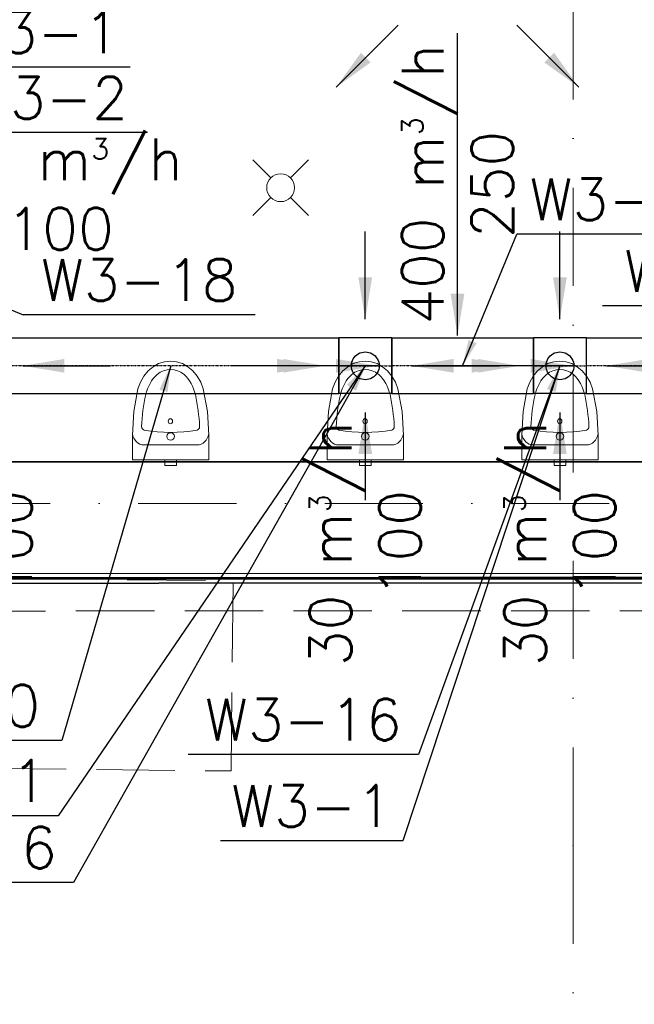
# Model space of a CAD drawing. Header units: millimetres. Extents: x -8078 to 234695, y -4319 to 602442.
# Tile 89 of 152: x 104950 to 107160, y 245282 to 248821. Entities that reach past the tile are written whole.
import ezdxf

# ---------------------------------------------------------------- set-up
doc = ezdxf.new("R2010")
doc.units = ezdxf.units.MM
doc.header["$MEASUREMENT"] = 0
for name, pattern in [('DASHDOT', [1, 0.5, -0.25, 0, -0.25]), ('Krawędzie ukryte', [3.912222, 2.822222, -1.09]), ('Kropki i Kreski', [6.702778, 3.527778, -1.763889, 0, -1.411111])]:
    doc.linetypes.add(name, pattern=pattern)
for name, color, linetype in [('#podkład', 252, 'Continuous'), ('- A - ocieplenie', 7, 'Continuous'), ('FLUID-N-150-ARRGR', 7, 'Continuous'), ('FLUID-W3', 7, 'Continuous'), ('FLUID-W3-150-ARRDU', 7, 'Continuous'), ('FLUID-W3-150-ARRGR', 7, 'Continuous'), ('FLUID-W3-150-NUM', 7, 'Continuous'), ('FLUID-W3-SYM', 7, 'Continuous'), ('Konstrukcja - Siatka mod', 7, 'Continuous'), ('Konstrukcja - Stropy', 7, 'Continuous'), ('Konstrukcja - Ściany zewnętrzne', 7, 'Continuous'), ('Wnętrze - Wyposażenie', 7, 'Continuous'), ('z JAN', 7, 'Continuous')]:
    doc.layers.add(name, color=color, linetype=linetype)
doc.styles.add('FDBES', font='simplex.shx')
doc.dimstyles.new('FDBES', dxfattribs={"dimscale": 50, "dimtxt": 4, "dimasz": 2.5, "dimexe": 0.8, "dimexo": 2, "dimgap": 1, "dimtad": 1, "dimdsep": 46, "dimtxsty": 'FDBES', "dimcen": 2.5, "dimclrd": 4, "dimclre": 5, "dimadec": 0, "dimazin": 0, "dimtfac": 1, "dimtmove": 0, "dimatfit": 3, "dimfxl": 1, "dimarcsym": 0})

# ---------------------------------------------------------------- blocks, each defined once
blk = doc.blocks.new('SDFGHB')
at = {"layer": '- A - ocieplenie', "color": 252, "linetype": 'Continuous', "lineweight": 35, "ltscale": 100, "flags": 128}
for points in [[(50017.6, 458497.4), (37597.6, 458490.5)], [(37617.6, 458470.5), (50017.6, 458477.4)]]:
    blk.add_lwpolyline(points, dxfattribs=at)
at = {"layer": '- A - ocieplenie', "color": 252, "linetype": 'Krawędzie ukryte', "lineweight": 20, "ltscale": 100, "flags": 128}
for points in [[(50017.6, 458497.4), (37717.6, 458490.5)], [(37717.6, 458370.5), (50017.6, 458377.4)]]:
    blk.add_lwpolyline(points, dxfattribs=at)
at = {"layer": 'Konstrukcja - Siatka mod', "color": 252, "linetype": 'Kropki i Kreski', "lineweight": 13, "ltscale": 100}
for p, q in [((46547.6, 457531.6), (46547.6, 474496.4)), ((20180, 458760.5), (49624.6, 458760.5)), ((46547.6, 457531.6), (46547.6, 456531.6))]:
    blk.add_line(p, q, dxfattribs=at)
blk.add_point((46547.6, 457531.6), dxfattribs=at)
blk.add_point((46547.6, 457531.6), dxfattribs=at)
at = {"layer": 'Konstrukcja - Stropy', "color": 252, "linetype": 'Continuous', "lineweight": 13, "ltscale": 100, "flags": 128}
blk.add_lwpolyline([(22777.6, 458509.7), (34592.6, 458509.7), (34592.6, 463961.5), (37297.6, 463961.5), (37297.6, 458509.7), (49718.3, 458509.7), (49718.3, 471788.6), (40377.6, 471788.6), (40377.6, 466428.5), (30297.6, 466428.5), (30297.6, 467849.4), (22777.6, 467849.4)], close=True, dxfattribs=at)
at = {"layer": 'Konstrukcja - Ściany zewnętrzne', "color": 252, "linetype": 'Continuous', "lineweight": 35, "ltscale": 100, "flags": 128}
for points in [[(47693.9, 458910.5), (43897.6, 458910.5)], [(37597.6, 458490.5), (47693.9, 458490.5)]]:
    blk.add_lwpolyline(points, dxfattribs=at)
at = {"layer": 'Wnętrze - Wyposażenie', "color": 252, "linetype": 'Continuous', "lineweight": 13, "ltscale": 100}
for p, q in [((45460.2, 459930.8), (45395.6, 459995.5)), ((45530.9, 459930.8), (45595.6, 459995.5)), ((45460.2, 459860.1), (45395.6, 459795.5)), ((45530.9, 459860.1), (45595.6, 459795.5)), ((45004.2, 458971.4), (45195.8, 458971.4)), ((45704.2, 458971.4), (45895.8, 458971.4)), ((46404.2, 458971.4), (46595.8, 458971.4))]:
    blk.add_line(p, q, dxfattribs=at)
at = {"layer": 'Wnętrze - Wyposażenie', "color": 252, "linetype": 'Continuous', "lineweight": 13, "ltscale": 100, "flags": 128}
for points in [[(45445.6, 459895.5, -1), (45545.6, 459895.5, -1)], [(45086.5, 459001.8, 1), (45113.5, 459001.8, 1)], [(45786.5, 459001.8, 1), (45813.5, 459001.8, 1)], [(46486.5, 459001.8, 1), (46513.5, 459001.8, 1)]]:
    blk.add_lwpolyline(points, format="xyb", close=True, dxfattribs=at)
for points in [[(44982.4, 459173.3), (44967.5, 459090.9), (44962.5, 459006.7), (44962.5, 458917.5), (45237.5, 458917.5), (45237.5, 459006.7), (45232.5, 459090.9), (45217.6, 459173.3), (45208.4, 459197.1), (45195.9, 459218.6), (45180.4, 459237.2), (45162.6, 459252.3), (45142.8, 459263.4), (45121.7, 459270.2), (45100, 459272.5), (45078.2, 459270.2), (45057.1, 459263.4), (45037.4, 459252.3), (45019.5, 459237.2), (45004.1, 459218.6), (44991.6, 459197.1)], [(45682.4, 459173.3), (45667.5, 459090.9), (45662.5, 459006.7), (45662.5, 458917.5), (45937.5, 458917.5), (45937.5, 459006.7), (45932.5, 459090.9), (45917.6, 459173.3), (45908.4, 459197.1), (45895.9, 459218.6), (45880.4, 459237.2), (45862.6, 459252.3), (45842.8, 459263.4), (45821.7, 459270.2), (45800, 459272.5), (45778.2, 459270.2), (45757.1, 459263.4), (45737.4, 459252.3), (45719.5, 459237.2), (45704.1, 459218.6), (45691.6, 459197.1)], [(46382.4, 459173.3), (46367.5, 459090.9), (46362.5, 459006.7), (46362.5, 458917.5), (46637.5, 458917.5), (46637.5, 459006.7), (46632.5, 459090.9), (46617.6, 459173.3), (46608.4, 459197.1), (46595.9, 459218.6), (46580.4, 459237.2), (46562.6, 459252.3), (46542.8, 459263.4), (46521.7, 459270.2), (46500, 459272.5), (46478.2, 459270.2), (46457.1, 459263.4), (46437.4, 459252.3), (46419.5, 459237.2), (46404.1, 459218.6), (46391.6, 459197.1)], [(45121, 458917.5), (45079, 458917.5), (45079, 458897.5), (45121, 458897.5)], [(45821, 458917.5), (45779, 458917.5), (45779, 458897.5), (45821, 458897.5)], [(46521, 458917.5), (46479, 458917.5), (46479, 458897.5), (46521, 458897.5)]]:
    blk.add_lwpolyline(points, close=True, dxfattribs=at)
at = {"layer": 'Wnętrze - Wyposażenie', "color": 252, "linetype": 'Continuous', "lineweight": 13, "ltscale": 100}
for centre, major_axis, start_param, end_param in [((45124.6, 459112.4), (0, 142.7), 0.663609, 1.289529), ((45100, 459135.3), (0, 106.7), 5.706311, 6.860059), ((45075.3, 459112.4), (0, 142.7), 4.993656, 5.619577), ((45824.6, 459112.4), (0, 142.7), 0.663609, 1.289529), ((45800, 459135.3), (0, 106.7), 5.706311, 6.860059), ((45775.3, 459112.4), (0, 142.7), 4.993656, 5.619577), ((46524.6, 459112.4), (0, 142.7), 0.663609, 1.289529), ((46500, 459135.3), (0, 106.7), 5.706311, 6.860059), ((46475.3, 459112.4), (0, 142.7), 4.993656, 5.619577), ((45466.6, 459007.3), (0, 567.1), 1.312749, 1.518913), ((44733.3, 459007.3), (0, 567.1), 4.764272, 4.970436), ((46166.6, 459007.3), (0, 567.1), 1.312749, 1.518913), ((45433.3, 459007.3), (0, 567.1), 4.764272, 4.970436), ((46866.6, 459007.3), (0, 567.1), 1.312749, 1.518913), ((46133.3, 459007.3), (0, 567.1), 4.764272, 4.970436), ((45004.2, 459022.8), (0, 51.4), 1.792584, 3.141593), ((45006.8, 459037.9), (0, 13.4), 1.656593, 2.958728), ((45100, 459824.3), (0, 807.8), 2.999333, 3.283852), ((45193.2, 459037.9), (0, 13.4), 3.324458, 4.626592), ((45195.8, 459022.8), (0, 51.4), 3.141593, 4.490601), ((45704.2, 459022.8), (0, 51.4), 1.792584, 3.141593), ((45706.8, 459037.9), (0, 13.4), 1.656593, 2.958728), ((45800, 459824.3), (0, 807.8), 2.999333, 3.283852), ((45893.2, 459037.9), (0, 13.4), 3.324458, 4.626592), ((45895.8, 459022.8), (0, 51.4), 3.141593, 4.490601), ((46404.2, 459022.8), (0, 51.4), 1.792584, 3.141593), ((46406.8, 459037.9), (0, 13.4), 1.656593, 2.958728), ((46500, 459824.3), (0, 807.8), 2.999333, 3.283852), ((46593.2, 459037.9), (0, 13.4), 3.324458, 4.626592), ((46595.8, 459022.8), (0, 51.4), 3.141593, 4.490601)]:
    blk.add_ellipse(centre, major_axis=major_axis, ratio=0.831489, start_param=start_param, end_param=end_param, dxfattribs=at)
for centre in [(45099.6, 459056.3), (45799.6, 459056.3), (46499.6, 459056.3)]:
    blk.add_ellipse(centre, major_axis=(0, 9.28), ratio=0.831489, dxfattribs=at)
at = {"layer": 'z JAN', "color": 252, "linetype": 'Krawędzie ukryte', "lineweight": 13, "ltscale": 100, "flags": 128}
blk.add_lwpolyline([(45317.4, 457799.6), (45324.9, 458482.7), (44201.1, 458495), (44193.6, 457811.8)], close=True, dxfattribs=at)
blk = doc.blocks.new('*U86012')
at = {"color": 14, "linetype": 'Continuous', "lineweight": -2}
for p, q in [((-95, 0, 100), (-95, 0)), ((-95, 0), (-95, 0, -100)), ((95, 0), (95, 0, 100)), ((95, 0, -100), (95, 0))]:
    blk.add_line(p, q, dxfattribs=at)
at = {"color": 0, "linetype": 'ByBlock', "lineweight": -2}
for p, q in [((95, 0, 100), (-95, 0, 100)), ((95, 0, -100), (-95, 0, -100))]:
    blk.add_line(p, q, dxfattribs=at)
at = {"color": 14, "linetype": 'Continuous', "lineweight": -3, "extrusion": (-1.45642e-13, 1, -4.39809e-13)}
for major_axis in [(-50, 0), (50, 0)]:
    blk.add_ellipse((0, 0), major_axis=major_axis, ratio=1, start_param=0, end_param=3.141593, dxfattribs=at)
at = {"layer": 'FLUID-W3-SYM', "color": 2, "linetype": 'DASHDOT', "lineweight": -3}
blk.add_line((-95, 0), (95, 0), dxfattribs=at)
blk = doc.blocks.new('*U85925')
at = {"color": 0, "linetype": 'ByBlock', "lineweight": -2, "extrusion": (-9.95799e-17, -1.83697e-16, -1)}
blk.add_circle((0, 0), 0.05, dxfattribs=at)
blk = doc.blocks.new('*U85977')
at = {"color": 14, "linetype": 'Continuous', "lineweight": -2}
for p, q in [((-95, 0, 100), (-95, 0)), ((-95, 0), (-95, 0, -100)), ((95, 0), (95, 0, 100)), ((95, 0, -100), (95, 0))]:
    blk.add_line(p, q, dxfattribs=at)
at = {"color": 0, "linetype": 'ByBlock', "lineweight": -2}
for p, q in [((95, 0, 100), (-95, 0, 100)), ((95, 0, -100), (-95, 0, -100))]:
    blk.add_line(p, q, dxfattribs=at)
at = {"color": 14, "linetype": 'Continuous', "lineweight": -3, "extrusion": (-1.45642e-13, 1, -4.39809e-13)}
for major_axis in [(-50, 0), (50, 0)]:
    blk.add_ellipse((0, 0), major_axis=major_axis, ratio=1, start_param=0, end_param=3.141593, dxfattribs=at)
at = {"layer": 'FLUID-W3-SYM', "color": 2, "linetype": 'DASHDOT', "lineweight": -3}
for p in [(-95, 0), (94.9, 0)]:
    blk.add_line(p, (95, 0), dxfattribs=at)
blk = doc.blocks.new('*U85975')
at = {"color": 0, "linetype": 'ByBlock', "lineweight": -2, "extrusion": (-9.95799e-17, -1.83697e-16, -1)}
blk.add_circle((0, 0), 0.05, dxfattribs=at)
blk = doc.blocks.new('*U86010')
at = {"color": 14, "linetype": 'Continuous', "lineweight": -2}
for p, q in [((-604.5, 99.9), (-604.5, 100)), ((-604.5, 0), (-604.5, 99.9)), ((604.5, 100), (604.5, 99.9)), ((604.5, 99.9), (604.5, 0)), ((-604.5, -99.9), (-604.5, 0)), ((604.5, 0), (604.5, -99.9)), ((-604.5, -100), (-604.5, -99.9)), ((604.5, -99.9), (604.5, -100))]:
    blk.add_line(p, q, dxfattribs=at)
at = {"color": 0, "linetype": 'ByBlock', "lineweight": -2}
for p, q in [((604.5, 100), (-604.5, 100)), ((604.5, -100), (-604.5, -100))]:
    blk.add_line(p, q, dxfattribs=at)
at = {"layer": 'FLUID-W3-SYM', "color": 2, "linetype": 'DASHDOT', "lineweight": -3}
blk.add_line((-604.5, 0), (604.5, 0), dxfattribs=at)
blk = doc.blocks.new('*U85974')
at = {"color": 14, "linetype": 'Continuous', "lineweight": -2}
for p, q in [((-255, 99.9), (-255, 100)), ((-255, 0), (-255, 99.9)), ((255, 100), (255, 99.9)), ((255, 99.9), (255, 0)), ((-255, -99.9), (-255, 0)), ((255, 0), (255, -99.9)), ((-255, -100), (-255, -99.9)), ((255, -99.9), (255, -100))]:
    blk.add_line(p, q, dxfattribs=at)
at = {"color": 0, "linetype": 'ByBlock', "lineweight": -2}
for p, q in [((255, 100), (-255, 100)), ((255, -100), (-255, -100))]:
    blk.add_line(p, q, dxfattribs=at)
at = {"layer": 'FLUID-W3-SYM', "color": 2, "linetype": 'DASHDOT', "lineweight": -3}
blk.add_line((-255, 0), (255, 0), dxfattribs=at)
blk = doc.blocks.new('*U85978')
at = {"color": 14, "linetype": 'Continuous', "lineweight": -2}
for p, q in [((-1026.5, 99.9), (-1026.5, 100)), ((-1026.5, 0), (-1026.5, 99.9)), ((1026.5, 100), (1026.5, 99.9)), ((1026.5, 99.9), (1026.5, 0)), ((-1026.5, -99.9), (-1026.5, 0)), ((1026.5, 0), (1026.5, -99.9)), ((-1026.5, -100), (-1026.5, -99.9)), ((1026.5, -99.9), (1026.5, -100))]:
    blk.add_line(p, q, dxfattribs=at)
at = {"color": 0, "linetype": 'ByBlock', "lineweight": -2}
for p, q in [((1026.5, 100), (-1026.5, 100)), ((1026.5, -100), (-1026.5, -100))]:
    blk.add_line(p, q, dxfattribs=at)
at = {"layer": 'FLUID-W3-SYM', "color": 2, "linetype": 'DASHDOT', "lineweight": -3}
for p in [(-1026.5, 0), (1026.4, 0)]:
    blk.add_line(p, (1026.5, 0), dxfattribs=at)
blk = doc.blocks.new('*U56424')
at = {"color": 5}
blk.add_leader([(222.7, -222.7), (0, 0)], dimstyle='FDBES', override={"dimscale": 60, "dimclrd": 5}, dxfattribs=at)
blk = doc.blocks.new('*U56425')
at = {"color": 5}
blk.add_leader([(-222.7, -222.7), (0, 0)], dimstyle='FDBES', override={"dimscale": 60, "dimclrd": 5}, dxfattribs=at)
blk = doc.blocks.new('*U56741')
at = {"color": 5, "lineweight": -2}
blk.add_leader([(0, 0), (-315, 0)], dimstyle='FDBES', override={"dimscale": 60, "dimclrd": 5}, dxfattribs=at)
blk = doc.blocks.new('*U56740')
at = {"color": 5, "lineweight": -2}
blk.add_leader([(0, 0), (315, 0)], dimstyle='FDBES', override={"dimscale": 60, "dimclrd": 5}, dxfattribs=at)
blk = doc.blocks.new('*U56672')
at = {"color": 5, "lineweight": -2}
blk.add_leader([(0, 0), (-315, 0)], dimstyle='FDBES', override={"dimscale": 60, "dimclrd": 5}, dxfattribs=at)
blk = doc.blocks.new('*U56637')
at = {"color": 5, "lineweight": -2}
blk.add_leader([(0, 0), (315, 0)], dimstyle='FDBES', override={"dimscale": 60, "dimclrd": 5}, dxfattribs=at)
blk = doc.blocks.new('*U57582')
at = {"color": 5, "lineweight": -2}
blk.add_leader([(0, 0), (0, -315)], dimstyle='FDBES', override={"dimscale": 60, "dimclrd": 5}, dxfattribs=at)
blk = doc.blocks.new('*U57584')
at = {"color": 5, "lineweight": -2}
blk.add_leader([(0, 0), (-315, 0)], dimstyle='FDBES', override={"dimscale": 60, "dimclrd": 5}, dxfattribs=at)
blk = doc.blocks.new('*U57585')
at = {"color": 5, "lineweight": -2}
blk.add_leader([(0, 0), (315, 0)], dimstyle='FDBES', override={"dimscale": 60, "dimclrd": 5}, dxfattribs=at)
blk = doc.blocks.new('*U57586')
at = {"color": 5, "lineweight": -2}
blk.add_leader([(0, 0), (0, -315)], dimstyle='FDBES', override={"dimscale": 60, "dimclrd": 5}, dxfattribs=at)
blk = doc.blocks.new('*U57587')
at = {"color": 5, "lineweight": -2}
blk.add_leader([(0, 0), (0, 315)], dimstyle='FDBES', override={"dimscale": 60, "dimclrd": 5}, dxfattribs=at)
blk = doc.blocks.new('*U57592')
at = {"color": 5, "lineweight": -2}
blk.add_leader([(0, 0), (-315, 0)], dimstyle='FDBES', override={"dimscale": 60, "dimclrd": 5}, dxfattribs=at)
blk = doc.blocks.new('*U57593')
at = {"color": 5, "lineweight": -2}
blk.add_leader([(0, 0), (315, 0)], dimstyle='FDBES', override={"dimscale": 60, "dimclrd": 5}, dxfattribs=at)
blk = doc.blocks.new('*U57594')
at = {"color": 5, "lineweight": -2}
blk.add_leader([(0, 0), (0, -315)], dimstyle='FDBES', override={"dimscale": 60, "dimclrd": 5}, dxfattribs=at)
blk = doc.blocks.new('*U57595')
at = {"color": 5, "lineweight": -2}
blk.add_leader([(0, 0), (0, 315)], dimstyle='FDBES', override={"dimscale": 60, "dimclrd": 5}, dxfattribs=at)
blk = doc.blocks.new('*U86334')
at = {"color": 7, "lineweight": -2}
blk.add_line((1340.7, -208), (506.4, -208), dxfattribs=at)
at = {"color": 0, "lineweight": -2, "insert": (923.6, -208), "char_height": 150, "attachment_point": 5, "style": 'FDBES'}
blk.add_mtext('W3-18\\P ', dxfattribs=at)
at = {"color": 7, "lineweight": -2}
blk.add_leader([(0, 0), (506.4, -208)], dimstyle='FDBES', override={"dimscale": 37.5, "dimclrd": 7, "dimclre": 7}, dxfattribs=at)
blk = doc.blocks.new('*U86335')
at = {"color": 7, "lineweight": -2}
blk.add_line((953.6, 235.9), (233.6, 235.9), dxfattribs=at)
at = {"color": 0, "lineweight": -2, "insert": (593.6, 235.9), "char_height": 150, "attachment_point": 5, "style": 'FDBES'}
blk.add_mtext('W3-2\\P ', dxfattribs=at)
at = {"color": 7, "lineweight": -2}
blk.add_leader([(0, 0), (233.6, 235.9)], dimstyle='FDBES', override={"dimscale": 37.5, "dimclrd": 7, "dimclre": 7}, dxfattribs=at)
blk = doc.blocks.new('*U86336')
at = {"color": 7, "lineweight": -2}
blk.add_line((891.4, 455.9), (235.7, 455.9), dxfattribs=at)
at = {"color": 0, "lineweight": -2, "insert": (563.6, 455.9), "char_height": 150, "attachment_point": 5, "style": 'FDBES'}
blk.add_mtext('W3-1\\P ', dxfattribs=at)
at = {"color": 7, "lineweight": -2}
blk.add_leader([(0, 0), (235.7, 455.9)], dimstyle='FDBES', override={"dimscale": 37.5, "dimclrd": 7, "dimclre": 7}, dxfattribs=at)
blk = doc.blocks.new('*U86340')
at = {"color": 7, "lineweight": -2}
blk.add_line((-391.7, -1346.9), (-1254.6, -1346.9), dxfattribs=at)
at = {"color": 0, "lineweight": -2, "insert": (-823.2, -1346.9), "char_height": 150, "attachment_point": 5, "style": 'FDBES'}
blk.add_mtext('W3-20\\P ', dxfattribs=at)
at = {"color": 7, "lineweight": -2}
blk.add_leader([(0, 0), (-391.7, -1346.9)], dimstyle='FDBES', override={"dimscale": 37.5, "dimclrd": 7, "dimclre": 7}, dxfattribs=at)
blk = doc.blocks.new('*U86341')
at = {"color": 7, "lineweight": -2}
blk.add_line((-1049.1, -1856.9), (-1876.2, -1856.9), dxfattribs=at)
at = {"color": 0, "lineweight": -2, "insert": (-1462.7, -1856.9), "char_height": 150, "attachment_point": 5, "style": 'FDBES'}
blk.add_mtext('W3-16\\P ', dxfattribs=at)
at = {"color": 7, "lineweight": -2}
blk.add_leader([(0, 0), (-1049.1, -1856.9)], dimstyle='FDBES', override={"dimscale": 37.5, "dimclrd": 7, "dimclre": 7}, dxfattribs=at)
blk = doc.blocks.new('*U86342')
at = {"color": 7, "lineweight": -2}
blk.add_line((-1104.8, -1616.9), (-1760.5, -1616.9), dxfattribs=at)
at = {"color": 0, "lineweight": -2, "insert": (-1432.7, -1616.9), "char_height": 150, "attachment_point": 5, "style": 'FDBES'}
blk.add_mtext('W3-1\\P ', dxfattribs=at)
at = {"color": 7, "lineweight": -2}
blk.add_leader([(0, 0), (-1104.8, -1616.9)], dimstyle='FDBES', override={"dimscale": 37.5, "dimclrd": 7, "dimclre": 7}, dxfattribs=at)
blk = doc.blocks.new('*U86343')
at = {"color": 7, "lineweight": -2}
blk.add_line((994, 473.1), (195.4, 473.1), dxfattribs=at)
at = {"color": 0, "lineweight": -2, "insert": (594.7, 473.1), "char_height": 150, "attachment_point": 5, "style": 'FDBES'}
blk.add_mtext('W3-21\\P ', dxfattribs=at)
at = {"color": 7, "lineweight": -2}
blk.add_leader([(0, 0), (195.4, 473.1)], dimstyle='FDBES', override={"dimscale": 37.5, "dimclrd": 7, "dimclre": 7}, dxfattribs=at)
blk = doc.blocks.new('*U86344')
at = {"color": 7, "lineweight": -2}
blk.add_line((-509.1, -1396.9), (-1336.2, -1396.9), dxfattribs=at)
at = {"color": 0, "lineweight": -2, "insert": (-922.7, -1396.9), "char_height": 150, "attachment_point": 5, "style": 'FDBES'}
blk.add_mtext('W3-16\\P ', dxfattribs=at)
at = {"color": 7, "lineweight": -2}
blk.add_leader([(0, 0), (-509.1, -1396.9)], dimstyle='FDBES', override={"dimscale": 37.5, "dimclrd": 7, "dimclre": 7}, dxfattribs=at)
blk = doc.blocks.new('*U86345')
at = {"color": 7, "lineweight": -2}
blk.add_line((-564.8, -1706.9), (-1220.5, -1706.9), dxfattribs=at)
at = {"color": 0, "lineweight": -2, "insert": (-892.7, -1706.9), "char_height": 150, "attachment_point": 5, "style": 'FDBES'}
blk.add_mtext('W3-1\\P ', dxfattribs=at)
at = {"color": 7, "lineweight": -2}
blk.add_leader([(0, 0), (-564.8, -1706.9)], dimstyle='FDBES', override={"dimscale": 37.5, "dimclrd": 7, "dimclre": 7}, dxfattribs=at)
blk = doc.blocks.new('*U86346')
at = {"color": 7, "lineweight": -2}
blk.add_line((-105, 215.6), (-967.9, 215.6), dxfattribs=at)
at = {"color": 0, "lineweight": -2, "insert": (-536.5, 215.6), "char_height": 150, "attachment_point": 5, "style": 'FDBES'}
blk.add_mtext('W3-22\\P ', dxfattribs=at)
at = {"color": 7, "lineweight": -2}
blk.add_leader([(0, 0), (-105, 215.6)], dimstyle='FDBES', override={"dimscale": 37.5, "dimclrd": 7, "dimclre": 7}, dxfattribs=at)
blk = doc.blocks.new('*U90085')
at = {"color": 7, "insert": (0, -542.9), "char_height": 150, "attachment_point": 5, "rotation": 90, "style": 'FDBES'}
blk.add_mtext('400 m{\\A2;\\H0.5x;3}/h\\P250', dxfattribs=at)
at = {"color": 5}
blk.add_leader([(0, -1085.7), (0, 0)], dimstyle='FDBES', override={"dimscale": 60, "dimclrd": 5}, dxfattribs=at)

msp = doc.modelspace()

# ---------------------------------------------------------------- block references
at = {"layer": '#podkład'}
msp.add_blockref('SDFGHB', (60392.7, -211678.7), dxfattribs=at)
at = {"layer": 'FLUID-N-150-ARRGR', "color": 7, "lineweight": -2}
for name, p in [('*U56425', (106311.1, 248801.1, -440)), ('*U56424', (106737.6, 248801.1, -440))]:
    msp.add_blockref(name, p, dxfattribs=at)
at = {"layer": 'FLUID-N-150-ARRGR', "color": 7}
msp.add_blockref('*U90085', (106524.4, 248771.8, -440), dxfattribs=at)
at = {"layer": 'FLUID-W3', "color": 144, "linetype": 'Continuous', "extrusion": (-1.22465e-16, -2.46519e-32, -1), "rotation": 360}
for name, p in [('*U86010', (-105493.2, 247576.9, 444.8)), ('*U85974', (-106542.7, 247576.9, 444.8)), ('*U85978', (-108014.1, 247576.9, 444.8))]:
    msp.add_blockref(name, p, dxfattribs=at)
at = {"layer": 'FLUID-W3', "color": 144, "linetype": 'Continuous', "extrusion": (0, 1, -1.83697e-16), "rotation": 180}
for name, p in [('*U86012', (-106192.7, -444.8, 247576.9)), ('*U85977', (-106892.7, -444.8, 247576.9))]:
    msp.add_blockref(name, p, dxfattribs=at)
at = {"layer": 'FLUID-W3', "color": 144, "linetype": 'Continuous', "extrusion": (-1.83697e-16, -9.95799e-17, -1), "rotation": 89.99999999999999}
for name, p in [('*U85925', (-106192.7, 247576.9, 589.8)), ('*U85975', (-106892.7, 247576.9, 589.8))]:
    msp.add_blockref(name, p, dxfattribs=at)
at = {"layer": 'FLUID-W3-150-ARRDU'}
for name, p, rotation in [('*U56672', (106047.7, 247576.9, -444.8), 360), ('*U56637', (106237.7, 247576.9, -444.8), 180), ('*U56741', (106747.7, 247576.9, -444.8), 360), ('*U56740', (106937.7, 247576.9, -444.8), 180)]:
    msp.add_blockref(name, p, dxfattribs=dict(at, rotation=rotation))
at = {"layer": 'FLUID-W3-150-ARRGR', "color": 7, "lineweight": -2, "rotation": 89.99999999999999}
for name, p in [('*U57593', (106192.7, 247744.4, -609.8)), ('*U57585', (106892.7, 247744.4, -609.8)), ('*U57582', (104961.2, 247576.9, -609.8)), ('*U57595', (106025.2, 247576.9, -609.8)), ('*U57594', (106360.2, 247576.9, -609.8)), ('*U57587', (106725.2, 247576.9, -609.8)), ('*U57586', (107060.2, 247576.9, -609.8)), ('*U57592', (106192.7, 247409.4, -609.8)), ('*U57584', (106892.7, 247409.4, -609.8))]:
    msp.add_blockref(name, p, dxfattribs=at)
at = {"layer": 'FLUID-W3-150-NUM', "linetype": 'ByBlock', "lineweight": -2}
for name, p in [('*U86336', (104456.4, 248194.1, -524.8)), ('*U86335', (104456.4, 248179.1, -459.8)), ('*U86343', (106542.7, 247576.9, -444.8)), ('*U86334', (104456.4, 247968, -444.8)), ('*U86346', (108014.1, 247576.9, -444.8)), ('*U86340', (105493.2, 247576.9, -444.8)), ('*U86341', (106192.7, 247576.9, -444.8)), ('*U86342', (106192.7, 247576.9, -589.8)), ('*U86344', (106892.7, 247576.9, -444.8)), ('*U86345', (106892.7, 247576.9, -589.8))]:
    msp.add_blockref(name, p, dxfattribs=at)

# ---------------------------------------------------------------- texts
at = {"layer": 'FLUID-W3-150-ARRGR', "color": 7, "insert": (105095.4, 248194.1, -544.8), "char_height": 150, "attachment_point": 5, "style": 'FDBES'}
msp.add_mtext('30 m{\\A2;\\H0.5x;3}/h\\P100', dxfattribs=at)
at = {"layer": 'FLUID-W3-150-ARRGR', "color": 7, "lineweight": -2, "char_height": 150, "attachment_point": 5, "rotation": 90, "style": 'FDBES'}
for insert in [(104793.7, 246937.9, -609.8), (106192.7, 246937.9, -609.8), (106892.7, 246937.9, -609.8)]:
    msp.add_mtext('30 m{\\A2;\\H0.5x;3}/h\\P100', dxfattribs=dict(at, insert=insert))

doc.saveas('drawing.dxf')
